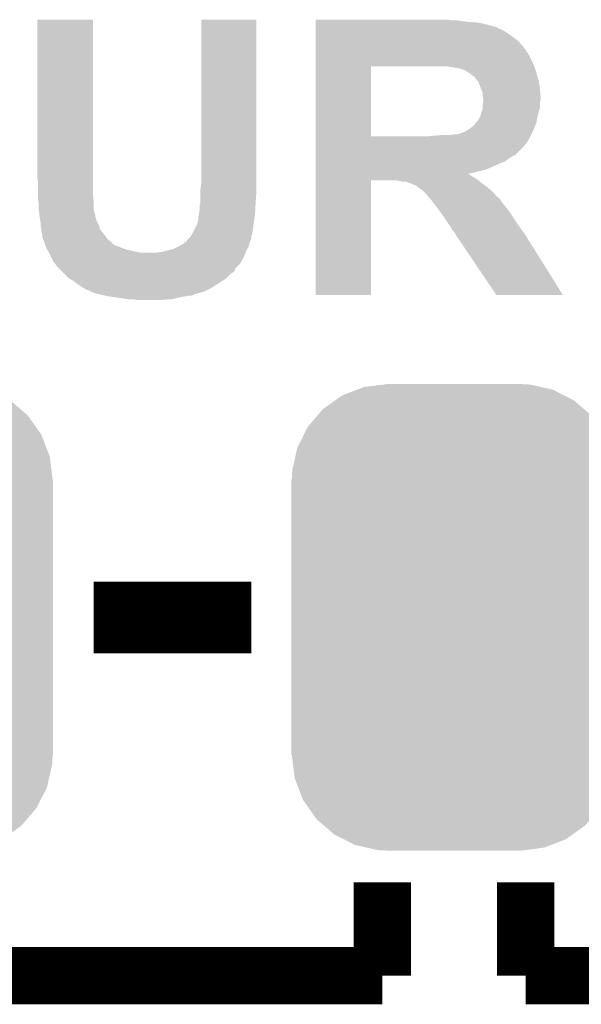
# Model space of a CAD drawing. Extents: x -0.05 to 0.95, y -0.15 to 2.1.
# Tile 13 of 28: x 0.23 to 0.31, y 0.38 to 0.52. Entities that reach past the tile are written whole.
import ezdxf

# ---------------------------------------------------------------- set-up
doc = ezdxf.new("R2010")
doc.units = 0
doc.layers.get('0').update_dxf_attribs({"linetype": 'CONTINUOUS'})
doc.layers.add('ENOCEAN_5_CLICK_V101_GTO', color=14, linetype='CONTINUOUS')
doc.layers.add('ENOCEAN_5_CLICK_V101_GTS', color=12, linetype='CONTINUOUS')

# ---------------------------------------------------------------- blocks, each defined once
blk = doc.blocks.new('CUSTOM_63')
for points in [[(-0.01563, 0.03096), (-0.01356, 0.03176), (0.01541, 0.03096), (0.01383, 0.03176)], [(-0.01356, 0.03176), (-0.01259, 0.03214), (0.01383, 0.03176), (0.01215, 0.03214)], [(-0.01259, 0.03214), (-0.00989, 0.03248), (0.01215, 0.03214), (0.01065, 0.03248)], [(-0.00989, 0.03248), (-0.00935, 0.03255), (0.01065, 0.03248), (0.00935, 0.03255)], [(-0.01829, 0.02907), (-0.01657, 0.03029), (0.01814, 0.02907), (0.01674, 0.03029)], [(-0.01657, 0.03029), (-0.01563, 0.03096), (0.01674, 0.03029), (0.01541, 0.03096)], [(-0.01908, 0.02815), (-0.01829, 0.02907), (0.0192, 0.02815), (0.01814, 0.02907)], [(-0.02041, 0.0266), (-0.01908, 0.02815), (0.0203, 0.0266), (0.0192, 0.02815)], [(-0.02097, 0.02548), (-0.02041, 0.0266), (0.02108, 0.02548), (0.0203, 0.0266)], [(-0.02188, 0.02368), (-0.02097, 0.02548), (0.02177, 0.02368), (0.02108, 0.02548)], [(-0.02215, 0.02244), (-0.02188, 0.02368), (0.02225, 0.02244), (0.02177, 0.02368)], [(-0.02259, 0.0205), (-0.02215, 0.02244), (0.02249, 0.0205), (0.02225, 0.02244)], [(-0.02265, 0.0192), (-0.02259, 0.0205), (0.02265, 0.0192), (0.02249, 0.0205)], [(-0.0227, -0.0192), (-0.0227, 0.0192), (0.0227, -0.0192), (0.0227, 0.0192)], [(-0.02249, -0.0205), (-0.02265, -0.0192), (0.02259, -0.0205), (0.02265, -0.0192)], [(-0.02225, -0.02244), (-0.02249, -0.0205), (0.02215, -0.02244), (0.02259, -0.0205)], [(-0.02177, -0.02368), (-0.02225, -0.02244), (0.02188, -0.02368), (0.02215, -0.02244)], [(-0.02108, -0.02548), (-0.02177, -0.02368), (0.02097, -0.02548), (0.02188, -0.02368)], [(-0.0203, -0.0266), (-0.02108, -0.02548), (0.02041, -0.0266), (0.02097, -0.02548)], [(-0.0192, -0.02815), (-0.0203, -0.0266), (0.01908, -0.02815), (0.02041, -0.0266)], [(-0.01814, -0.02907), (-0.0192, -0.02815), (0.01829, -0.02907), (0.01908, -0.02815)], [(-0.01674, -0.03029), (-0.01814, -0.02907), (0.01657, -0.03029), (0.01829, -0.02907)], [(-0.01541, -0.03096), (-0.01674, -0.03029), (0.01563, -0.03096), (0.01657, -0.03029)], [(-0.01383, -0.03176), (-0.01541, -0.03096), (0.01356, -0.03176), (0.01563, -0.03096)], [(-0.01215, -0.03214), (-0.01383, -0.03176), (0.01259, -0.03214), (0.01356, -0.03176)], [(-0.01065, -0.03248), (-0.01215, -0.03214), (0.00989, -0.03248), (0.01259, -0.03214)], [(-0.00935, -0.03255), (-0.01065, -0.03248), (0.00935, -0.03255), (0.00989, -0.03248)]]:
    blk.add_solid(points)

msp = doc.modelspace()

# ---------------------------------------------------------------- linework, layer by layer
at = {"layer": 'ENOCEAN_5_CLICK_V101_GTO'}
for points, const_width in [([(0.2433, 0.434), (0.2653, 0.434)], 0.01), ([(0.2836, 0.384), (0.2836, 0.397)], 0.008), ([(0.3036, 0.384), (0.3036, 0.397)], 0.008), ([(0.3036, 0.384), (0.3736, 0.384), (0.3736, 0.397)], 0.008), ([(0.2136, 0.384), (0.2836, 0.384)], 0.008)]:
    msp.add_lwpolyline(points, dxfattribs=dict(at, const_width=const_width))
for points in [[(0.2354, 0.4957), (0.2354, 0.5174), (0.2432, 0.4957), (0.2432, 0.5174)], [(0.2354, 0.5174), (0.2354, 0.5174), (0.2432, 0.5174), (0.2354, 0.5174)], [(0.2583, 0.4971), (0.2583, 0.5174), (0.266, 0.4971), (0.266, 0.5174)], [(0.2583, 0.5174), (0.2583, 0.5174), (0.266, 0.5174), (0.2583, 0.5174)], [(0.2743, 0.5173), (0.2743, 0.5174), (0.2933, 0.5173), (0.2927, 0.5174)], [(0.2743, 0.5171), (0.2743, 0.5173), (0.2955, 0.5171), (0.294, 0.5173)], [(0.2743, 0.517), (0.2743, 0.5171), (0.297, 0.517), (0.2955, 0.5171)], [(0.2743, 0.5167), (0.2743, 0.517), (0.2983, 0.5167), (0.297, 0.517)], [(0.2743, 0.5165), (0.2743, 0.5167), (0.299, 0.5165), (0.2983, 0.5167)], [(0.2743, 0.5164), (0.2743, 0.5165), (0.2995, 0.5164), (0.299, 0.5165)], [(0.2743, 0.5163), (0.2743, 0.5164), (0.2996, 0.5163), (0.2996, 0.5164)], [(0.2743, 0.5164), (0.2743, 0.5164), (0.2996, 0.5164), (0.2995, 0.5164)], [(0.2743, 0.5161), (0.2743, 0.5163), (0.3, 0.5161), (0.2996, 0.5163)], [(0.2743, 0.5159), (0.2743, 0.5161), (0.3005, 0.5159), (0.3, 0.5161)], [(0.2743, 0.5155), (0.2743, 0.5159), (0.3011, 0.5155), (0.3005, 0.5159)], [(0.2743, 0.515), (0.2743, 0.5155), (0.3018, 0.515), (0.3011, 0.5155)], [(0.2743, 0.5144), (0.2743, 0.515), (0.3026, 0.5144), (0.3018, 0.515)], [(0.2743, 0.5136), (0.2743, 0.5144), (0.3033, 0.5136), (0.3026, 0.5144)], [(0.2743, 0.5126), (0.2743, 0.5136), (0.304, 0.5126), (0.3033, 0.5136)], [(0.2743, 0.5125), (0.2743, 0.5126), (0.304, 0.5125), (0.304, 0.5126)], [(0.2743, 0.5124), (0.2743, 0.5125), (0.3041, 0.5124), (0.304, 0.5125)], [(0.2743, 0.5116), (0.2743, 0.5124), (0.3045, 0.5116), (0.3041, 0.5124)], [(0.2743, 0.5109), (0.2743, 0.5116), (0.3048, 0.5109), (0.3045, 0.5116)], [(0.2743, 0.5011), (0.2743, 0.5109), (0.282, 0.5011), (0.282, 0.5109)], [(0.2743, 0.5109), (0.2743, 0.5109), (0.282, 0.5109), (0.2909, 0.5109)], [(0.2931, 0.5108), (0.2926, 0.5109), (0.30483, 0.5108), (0.3048, 0.5109)], [(0.2936, 0.5107), (0.2935, 0.5108), (0.30487, 0.5107), (0.30483, 0.5108)], [(0.2943, 0.5106), (0.2937, 0.5107), (0.3049, 0.5106), (0.30487, 0.5107)], [(0.295, 0.5104), (0.2943, 0.5106), (0.30497, 0.5104), (0.3049, 0.5106)], [(0.2955, 0.5101), (0.295, 0.5104), (0.30507, 0.5101), (0.30497, 0.5104)], [(0.29565, 0.51), (0.2955, 0.5101), (0.3051, 0.51), (0.30507, 0.5101)], [(0.2958, 0.5099), (0.29565, 0.51), (0.30513, 0.5099), (0.3051, 0.51)], [(0.2962, 0.5096), (0.2958, 0.5099), (0.30522, 0.5096), (0.30513, 0.5099)], [(0.2965, 0.5094), (0.2962, 0.5096), (0.30528, 0.5094), (0.30522, 0.5096)], [(0.2966, 0.5092), (0.2965, 0.5094), (0.30534, 0.5092), (0.30528, 0.5094)], [(0.29676, 0.509), (0.2966, 0.5092), (0.3054, 0.509), (0.30534, 0.5092)], [(0.297, 0.5087), (0.29676, 0.509), (0.30545, 0.5087), (0.3054, 0.509)], [(0.29732, 0.5079), (0.297, 0.5087), (0.3056, 0.5079), (0.30545, 0.5087)], [(0.2976, 0.5072), (0.29732, 0.5079), (0.30565, 0.5072), (0.3056, 0.5079)], [(0.2976, 0.5067), (0.2976, 0.5072), (0.30569, 0.5067), (0.30565, 0.5072)], [(0.29763, 0.5066), (0.2976, 0.5067), (0.3057, 0.5066), (0.30569, 0.5067)], [(0.2976, 0.5055), (0.29767, 0.5059), (0.3056, 0.5055), (0.3056, 0.5059)], [(0.2977, 0.5064), (0.29763, 0.5066), (0.3057, 0.5064), (0.3057, 0.5066)], [(0.29767, 0.5059), (0.2977, 0.5061), (0.3056, 0.5059), (0.30567, 0.5061)], [(0.2977, 0.5062), (0.2977, 0.5064), (0.3057, 0.5062), (0.3057, 0.5064)], [(0.2977, 0.5061), (0.2977, 0.5062), (0.30567, 0.5061), (0.3057, 0.5062)], [(0.29733, 0.5041), (0.2974, 0.5044), (0.3053, 0.5041), (0.30539, 0.5044)], [(0.2974, 0.5044), (0.2976, 0.5049), (0.30539, 0.5044), (0.30554, 0.5049)], [(0.2976, 0.5051), (0.2976, 0.5055), (0.3056, 0.5051), (0.3056, 0.5055)], [(0.2976, 0.5049), (0.2976, 0.5051), (0.30554, 0.5049), (0.3056, 0.5051)], [(0.2965, 0.5028), (0.29665, 0.503), (0.30502, 0.5028), (0.3051, 0.503)], [(0.29665, 0.503), (0.2968, 0.5032), (0.3051, 0.503), (0.30514, 0.5032)], [(0.2968, 0.5032), (0.297, 0.5034), (0.30514, 0.5032), (0.30517, 0.5034)], [(0.297, 0.5034), (0.2973, 0.504), (0.30517, 0.5034), (0.30528, 0.504)], [(0.2973, 0.504), (0.29733, 0.5041), (0.30528, 0.504), (0.3053, 0.5041)], [(0.2944, 0.5015), (0.2947, 0.5016), (0.30445, 0.5015), (0.3045, 0.5016)], [(0.2947, 0.5016), (0.2949, 0.5017), (0.3045, 0.5016), (0.30455, 0.5017)], [(0.2949, 0.5017), (0.2952, 0.5018), (0.30455, 0.5017), (0.3046, 0.5018)], [(0.2952, 0.5018), (0.2955, 0.502), (0.3046, 0.5018), (0.30468, 0.502)], [(0.2955, 0.502), (0.2962, 0.5025), (0.30468, 0.502), (0.30489, 0.5025)], [(0.2962, 0.5025), (0.2965, 0.5028), (0.30489, 0.5025), (0.30502, 0.5028)], [(0.2743, 0.5006), (0.2743, 0.5011), (0.304, 0.5006), (0.30425, 0.5011)], [(0.2743, 0.5011), (0.2743, 0.5011), (0.2896, 0.5011), (0.282, 0.5011)], [(0.2743, 0.5), (0.2743, 0.5006), (0.3036, 0.5), (0.304, 0.5006)], [(0.2896, 0.5011), (0.2907, 0.5012), (0.30425, 0.5011), (0.3043, 0.5012)], [(0.2907, 0.5012), (0.2919, 0.5013), (0.3043, 0.5012), (0.30435, 0.5013)], [(0.293, 0.5013), (0.2935, 0.5014), (0.30435, 0.5013), (0.3044, 0.5014)], [(0.294, 0.5014), (0.2944, 0.5015), (0.3044, 0.5014), (0.30445, 0.5015)], [(0.2743, 0.4995), (0.2743, 0.5), (0.3031, 0.4995), (0.3036, 0.5)], [(0.2743, 0.4994), (0.2743, 0.4995), (0.3031, 0.4994), (0.3031, 0.4995)], [(0.2743, 0.4985), (0.2743, 0.4994), (0.3021, 0.4985), (0.303, 0.4994)], [(0.2743, 0.4994), (0.2743, 0.4994), (0.303, 0.4994), (0.3031, 0.4994)], [(0.2743, 0.4983), (0.2743, 0.4985), (0.3017, 0.4983), (0.3021, 0.4985)], [(0.2743, 0.498), (0.2743, 0.4983), (0.3012, 0.498), (0.3017, 0.4983)], [(0.2743, 0.4976), (0.2743, 0.498), (0.3007, 0.4976), (0.3012, 0.498)], [(0.2743, 0.4974), (0.2743, 0.4976), (0.3001, 0.4974), (0.3007, 0.4976)], [(0.2743, 0.4971), (0.2743, 0.4974), (0.2995, 0.4971), (0.3001, 0.4974)], [(0.2583, 0.4945), (0.2583, 0.4971), (0.266, 0.4945), (0.266, 0.4971)], [(0.2743, 0.4965), (0.2743, 0.4971), (0.2981, 0.4965), (0.2995, 0.4971)], [(0.2743, 0.4961), (0.2743, 0.4965), (0.2965, 0.4961), (0.2981, 0.4965)], [(0.2743, 0.4959), (0.2743, 0.4961), (0.29551, 0.4959), (0.2965, 0.4961)], [(0.2355, 0.4946), (0.2354, 0.4957), (0.2432, 0.4946), (0.2432, 0.4957)], [(0.2743, 0.4956), (0.2743, 0.4959), (0.296, 0.4956), (0.2956, 0.4959)], [(0.2743, 0.4959), (0.2743, 0.4959), (0.2956, 0.4959), (0.29551, 0.4959)], [(0.2743, 0.4954), (0.2743, 0.4956), (0.2964, 0.4954), (0.296, 0.4956)], [(0.2743, 0.495), (0.2743, 0.4954), (0.297, 0.495), (0.2964, 0.4954)], [(0.2743, 0.479), (0.2743, 0.495), (0.282, 0.479), (0.282, 0.495)], [(0.2743, 0.495), (0.2743, 0.495), (0.282, 0.495), (0.2853, 0.495)], [(0.286, 0.4949), (0.2853, 0.495), (0.29712, 0.4949), (0.297, 0.495)], [(0.2865, 0.4948), (0.286, 0.4949), (0.29724, 0.4948), (0.29712, 0.4949)], [(0.2874, 0.4946), (0.287, 0.4948), (0.29748, 0.4946), (0.29724, 0.4948)], [(0.2355, 0.4928), (0.2355, 0.4946), (0.2432, 0.4928), (0.2432, 0.4946)], [(0.2582, 0.4938), (0.2583, 0.4945), (0.266, 0.4938), (0.266, 0.4945)], [(0.2582, 0.4934), (0.2582, 0.4938), (0.266, 0.4934), (0.266, 0.4938)], [(0.2582, 0.492), (0.2582, 0.4934), (0.26591, 0.492), (0.266, 0.4934)], [(0.2877, 0.4945), (0.2875, 0.4946), (0.2976, 0.4945), (0.29748, 0.4946)], [(0.2879, 0.4944), (0.2877, 0.4945), (0.29774, 0.4944), (0.2976, 0.4945)], [(0.2884, 0.4942), (0.2879, 0.4944), (0.29802, 0.4942), (0.29774, 0.4944)], [(0.2886, 0.494), (0.2884, 0.4942), (0.2983, 0.494), (0.29802, 0.4942)], [(0.2887, 0.4939), (0.2886, 0.494), (0.29842, 0.4939), (0.2983, 0.494)], [(0.2891, 0.4937), (0.2887, 0.4939), (0.29865, 0.4937), (0.29842, 0.4939)], [(0.2894, 0.4934), (0.2891, 0.4937), (0.299, 0.4934), (0.29865, 0.4937)], [(0.2896, 0.4932), (0.2894, 0.4934), (0.29917, 0.4932), (0.299, 0.4934)], [(0.2355, 0.4926), (0.2355, 0.4928), (0.24322, 0.4926), (0.2432, 0.4928)], [(0.2356, 0.4917), (0.2355, 0.4926), (0.2433, 0.4917), (0.24322, 0.4926)], [(0.25816, 0.4918), (0.2582, 0.492), (0.2659, 0.4918), (0.26591, 0.492)], [(0.2897, 0.493), (0.2896, 0.4932), (0.29934, 0.493), (0.29917, 0.4932)], [(0.29, 0.4927), (0.2898, 0.493), (0.2996, 0.4927), (0.29934, 0.493)], [(0.2903, 0.4924), (0.29, 0.4927), (0.3, 0.4924), (0.2997, 0.4927)], [(0.29, 0.4927), (0.29, 0.4927), (0.2997, 0.4927), (0.2996, 0.4927)], [(0.29068, 0.4919), (0.2903, 0.4924), (0.3003, 0.4919), (0.3, 0.4924)], [(0.2909, 0.4916), (0.29068, 0.4919), (0.30055, 0.4916), (0.3003, 0.4919)], [(0.2356, 0.4909), (0.2356, 0.4917), (0.2433, 0.4909), (0.2433, 0.4917)], [(0.23561, 0.4908), (0.2356, 0.4909), (0.2433, 0.4908), (0.2433, 0.4909)], [(0.23567, 0.4904), (0.23561, 0.4908), (0.2434, 0.4904), (0.2433, 0.4908)], [(0.258, 0.4904), (0.2581, 0.491), (0.26582, 0.4904), (0.26585, 0.491)], [(0.2581, 0.4915), (0.25816, 0.4918), (0.26588, 0.4915), (0.2659, 0.4918)], [(0.2581, 0.491), (0.2581, 0.4915), (0.26585, 0.491), (0.26588, 0.4915)], [(0.29113, 0.4913), (0.2909, 0.4916), (0.3008, 0.4913), (0.30055, 0.4916)], [(0.2916, 0.4907), (0.29113, 0.4913), (0.30127, 0.4907), (0.3008, 0.4913)], [(0.29181, 0.4904), (0.2916, 0.4907), (0.3015, 0.4904), (0.30127, 0.4907)], [(0.23571, 0.4901), (0.23567, 0.4904), (0.2435, 0.4901), (0.2434, 0.4904)], [(0.23573, 0.49), (0.23571, 0.4901), (0.2435, 0.49), (0.2435, 0.4901)], [(0.23577, 0.4897), (0.23573, 0.49), (0.2436, 0.4897), (0.2435, 0.49)], [(0.2358, 0.4895), (0.23577, 0.4897), (0.24365, 0.4895), (0.2436, 0.4897)], [(0.23584, 0.4893), (0.2358, 0.4895), (0.2437, 0.4893), (0.24365, 0.4895)], [(0.2359, 0.489), (0.23584, 0.4893), (0.24385, 0.489), (0.2437, 0.4893)], [(0.2577, 0.4888), (0.2579, 0.4895), (0.26561, 0.4888), (0.26571, 0.4895)], [(0.2579, 0.4899), (0.25794, 0.4901), (0.26577, 0.4899), (0.2658, 0.4901)], [(0.2579, 0.4895), (0.2579, 0.4899), (0.26571, 0.4895), (0.26577, 0.4899)], [(0.25794, 0.4901), (0.258, 0.4904), (0.2658, 0.4901), (0.26582, 0.4904)], [(0.29216, 0.4899), (0.29181, 0.4904), (0.3018, 0.4899), (0.3015, 0.4904)], [(0.2923, 0.4897), (0.29216, 0.4899), (0.30193, 0.4897), (0.3018, 0.4899)], [(0.2929, 0.4888), (0.2923, 0.4897), (0.30253, 0.4888), (0.30193, 0.4897)], [(0.2359, 0.4887), (0.2359, 0.489), (0.244, 0.4887), (0.24385, 0.489)], [(0.2359, 0.4885), (0.2359, 0.4887), (0.24407, 0.4885), (0.244, 0.4887)], [(0.23598, 0.4881), (0.2359, 0.4885), (0.2442, 0.4881), (0.24407, 0.4885)], [(0.236, 0.488), (0.23598, 0.4881), (0.24428, 0.488), (0.2442, 0.4881)], [(0.236, 0.4877), (0.236, 0.488), (0.24453, 0.4877), (0.24428, 0.488)], [(0.2571, 0.4876), (0.2573, 0.488), (0.26543, 0.4876), (0.2655, 0.488)], [(0.2573, 0.488), (0.2577, 0.4888), (0.2655, 0.488), (0.26561, 0.4888)], [(0.29297, 0.4887), (0.2929, 0.4888), (0.3026, 0.4887), (0.30253, 0.4888)], [(0.2932, 0.4884), (0.29297, 0.4887), (0.30281, 0.4884), (0.3026, 0.4887)], [(0.2934, 0.488), (0.2932, 0.4884), (0.3031, 0.488), (0.30281, 0.4884)], [(0.2936, 0.4878), (0.2934, 0.488), (0.30324, 0.4878), (0.3031, 0.488)], [(0.2938, 0.4875), (0.2936, 0.4878), (0.30346, 0.4875), (0.30324, 0.4878)], [(0.23607, 0.4875), (0.236, 0.4877), (0.2447, 0.4875), (0.24453, 0.4877)], [(0.2361, 0.4874), (0.23607, 0.4875), (0.24477, 0.4874), (0.2447, 0.4875)], [(0.2361, 0.4871), (0.2361, 0.4874), (0.24499, 0.4871), (0.24477, 0.4874)], [(0.23621, 0.4868), (0.2361, 0.4871), (0.2452, 0.4868), (0.24499, 0.4871)], [(0.2364, 0.4863), (0.23621, 0.4868), (0.2458, 0.4863), (0.2452, 0.4868)], [(0.2559, 0.4863), (0.2562, 0.4864), (0.26507, 0.4863), (0.2651, 0.4864)], [(0.2562, 0.4864), (0.2564, 0.4867), (0.2651, 0.4864), (0.26522, 0.4867)], [(0.2564, 0.4867), (0.2566, 0.4869), (0.26522, 0.4867), (0.2653, 0.4869)], [(0.2566, 0.4869), (0.2568, 0.4871), (0.2653, 0.4869), (0.2653, 0.4871)], [(0.2568, 0.4871), (0.25692, 0.4873), (0.2653, 0.4871), (0.2653, 0.4873)], [(0.25692, 0.4873), (0.25698, 0.4874), (0.2654, 0.4873), (0.2654, 0.4874)], [(0.25692, 0.4873), (0.25692, 0.4873), (0.2653, 0.4873), (0.2654, 0.4873)], [(0.25698, 0.4874), (0.2571, 0.4876), (0.2654, 0.4874), (0.26543, 0.4876)], [(0.2939, 0.4874), (0.2938, 0.4875), (0.30353, 0.4874), (0.30346, 0.4875)], [(0.2939, 0.4873), (0.2939, 0.4874), (0.3036, 0.4873), (0.30353, 0.4874)], [(0.29444, 0.4865), (0.2939, 0.4873), (0.3041, 0.4865), (0.3036, 0.4873)], [(0.2995, 0.479), (0.29444, 0.4865), (0.3088, 0.479), (0.3041, 0.4865)], [(0.23651, 0.486), (0.2364, 0.4863), (0.2461, 0.486), (0.2458, 0.4863)], [(0.23666, 0.4856), (0.23651, 0.486), (0.2471, 0.4856), (0.2461, 0.486)], [(0.2367, 0.4855), (0.23666, 0.4856), (0.24737, 0.4855), (0.2471, 0.4856)], [(0.23681, 0.4853), (0.2367, 0.4855), (0.2479, 0.4853), (0.24737, 0.4855)], [(0.23693, 0.4851), (0.23681, 0.4853), (0.2488, 0.4851), (0.2479, 0.4853)], [(0.23704, 0.4849), (0.23693, 0.4851), (0.2498, 0.4849), (0.2488, 0.4851)], [(0.2528, 0.485), (0.2544, 0.4854), (0.26455, 0.485), (0.26475, 0.4854)], [(0.2544, 0.4854), (0.255, 0.4857), (0.26475, 0.4854), (0.2649, 0.4857)], [(0.255, 0.4857), (0.2552, 0.4858), (0.2649, 0.4857), (0.26493, 0.4858)], [(0.2552, 0.4858), (0.2559, 0.4862), (0.26493, 0.4858), (0.26504, 0.4862)], [(0.2559, 0.4862), (0.2559, 0.4863), (0.26504, 0.4862), (0.26507, 0.4863)], [(0.2371, 0.4848), (0.23704, 0.4849), (0.26446, 0.4848), (0.2645, 0.4849)], [(0.2374, 0.4842), (0.2371, 0.4848), (0.2642, 0.4842), (0.26446, 0.4848)], [(0.2377, 0.4836), (0.2374, 0.4842), (0.26387, 0.4836), (0.2642, 0.4842)], [(0.2521, 0.4849), (0.2528, 0.485), (0.2645, 0.4849), (0.26455, 0.485)], [(0.23792, 0.4833), (0.2377, 0.4836), (0.2637, 0.4833), (0.26387, 0.4836)], [(0.238, 0.4832), (0.23792, 0.4833), (0.2636, 0.4832), (0.2637, 0.4833)], [(0.2382, 0.4829), (0.238, 0.4832), (0.2633, 0.4829), (0.2636, 0.4832)], [(0.2385, 0.4826), (0.2382, 0.4829), (0.263, 0.4826), (0.2633, 0.4829)], [(0.2387, 0.4824), (0.2385, 0.4826), (0.263, 0.4824), (0.263, 0.4826)], [(0.2389, 0.4822), (0.2387, 0.4824), (0.2628, 0.4822), (0.263, 0.4824)], [(0.2392, 0.4819), (0.2389, 0.4822), (0.2624, 0.4819), (0.2628, 0.4822)], [(0.2397, 0.4814), (0.2392, 0.4819), (0.2619, 0.4814), (0.2624, 0.4819)], [(0.2405, 0.4809), (0.2397, 0.4814), (0.2612, 0.4809), (0.2619, 0.4814)], [(0.2412, 0.4804), (0.2405, 0.4809), (0.2604, 0.4804), (0.2612, 0.4809)], [(0.2418, 0.48), (0.2412, 0.4804), (0.25976, 0.48), (0.2604, 0.4804)], [(0.24197, 0.4799), (0.2418, 0.48), (0.2596, 0.4799), (0.25976, 0.48)], [(0.2423, 0.4797), (0.24197, 0.4799), (0.2592, 0.4797), (0.2596, 0.4799)], [(0.2427, 0.4796), (0.2423, 0.4797), (0.259, 0.4796), (0.2592, 0.4797)], [(0.2427, 0.4795), (0.2427, 0.4796), (0.2588, 0.4795), (0.259, 0.4796)], [(0.24305, 0.4794), (0.2428, 0.4795), (0.2586, 0.4794), (0.2588, 0.4795)], [(0.2433, 0.4793), (0.24305, 0.4794), (0.2583, 0.4793), (0.2584, 0.4794)], [(0.24305, 0.4794), (0.24305, 0.4794), (0.2584, 0.4794), (0.2586, 0.4794)], [(0.24365, 0.4792), (0.2433, 0.4793), (0.2578, 0.4792), (0.2581, 0.4793)], [(0.2433, 0.4793), (0.2433, 0.4793), (0.2581, 0.4793), (0.2583, 0.4793)], [(0.244, 0.4791), (0.24365, 0.4792), (0.2574, 0.4791), (0.2578, 0.4792)], [(0.24487, 0.4789), (0.244, 0.4791), (0.257, 0.4789), (0.2574, 0.4791)], [(0.2453, 0.4788), (0.24487, 0.4789), (0.25605, 0.4788), (0.2566, 0.4789)], [(0.246, 0.4787), (0.2453, 0.4788), (0.2555, 0.4787), (0.25605, 0.4788)], [(0.2481, 0.4784), (0.246, 0.4787), (0.2542, 0.4784), (0.2555, 0.4787)], [(0.2493, 0.4783), (0.2487, 0.4784), (0.2528, 0.4783), (0.2542, 0.4784)]]:
    msp.add_solid(points, dxfattribs=at)

# ---------------------------------------------------------------- block references
at = {"layer": 'ENOCEAN_5_CLICK_V101_GTS'}
for p in [(0.2149, 0.434), (0.2936, 0.434)]:
    msp.add_blockref('CUSTOM_63', p, dxfattribs=at)

doc.saveas('drawing.dxf')
